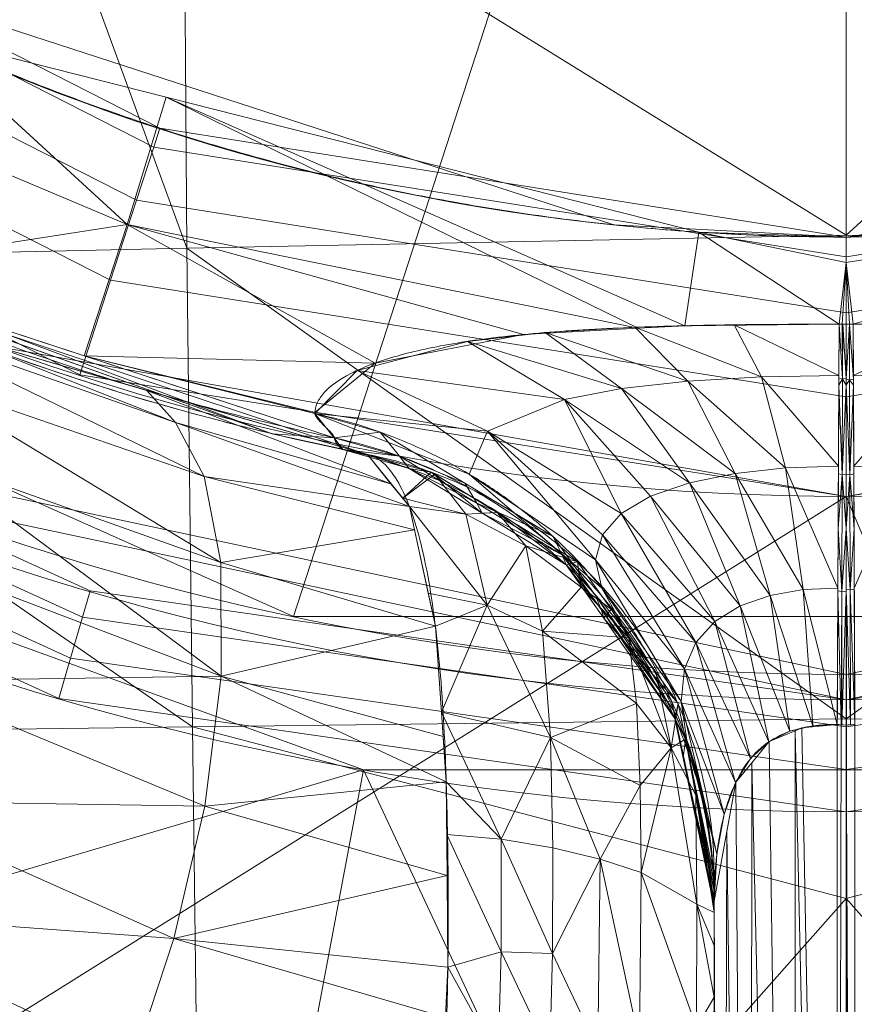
# Model space of a CAD drawing. Header units: millimetres. Extents: x -71 to 71, y -145 to 145.
# Tile 38 of 256: x -19 to 0, y -68 to -46. Entities that reach past the tile are written whole.
import ezdxf

# ---------------------------------------------------------------- set-up
doc = ezdxf.new("R2010")
doc.units = ezdxf.units.MM
doc.layers.add('1', color=7, linetype='CONTINUOUS')

msp = doc.modelspace()

# ---------------------------------------------------------------- linework, layer by layer
at = {"layer": '1', "color": 163, "linetype": 'Continuous', "lineweight": 13}
for p, q in [((-0.2, -104.326, -42.476), (-0.2, -61.584, -51.952)), ((-3, -65.601, -48.193), (-3, -103.72, -39.743))]:
    msp.add_line(p, q, dxfattribs=at)
at = {"layer": '1', "color": 163, "linetype": 'Continuous', "lineweight": 13, "extrusion": (-5.23961e-15, 1.15648e-14, -1)}
for centre, radius in [((0, 0, 144.005), 61.018), ((0, 0, 124.37), 56.395)]:
    msp.add_circle(centre, radius, dxfattribs=at)
at = {"layer": '1', "color": 163, "linetype": 'Continuous', "lineweight": 13}
for centre, radius in [((0, 0, -145), 60.443), ((0, 0, -118.371), 50.5)]:
    msp.add_circle(centre, radius, dxfattribs=at)
msp.add_arc((0, 0, -142.505), 63.564, 227.72131, 312.27869, dxfattribs=at)
for points, knots in [([(-24.097, 44.38, -76), (-24.172, 44.339, -76), (-24.622, 44.093, -76), (-25.349, 43.682, -76), (-26.086, 43.242, -76), (-26.544, 42.962, -76), (-27.001, 42.677, -76), (-27.726, 42.213, -76), (-28.488, 41.701, -76), (-29.02, 41.33, -76), (-29.24, 41.174, -76), (-29.461, 41.017, -76), (-29.812, 40.763, -76), (-30.291, 40.409, -76), (-30.982, 39.884, -76), (-31.833, 39.21, -76), (-32.836, 38.375, -76), (-33.817, 37.513, -76), (-34.776, 36.625, -76), (-35.713, 35.713, -76), (-36.625, 34.776, -76), (-37.513, 33.817, -76), (-38.231, 32.999, -76), (-38.705, 32.438, -76), (-38.93, 32.166, -76), (-39.069, 31.999, -76), (-39.429, 31.557, -76), (-40.019, 30.811, -76), (-40.604, 30.03, -76), (-40.977, 29.515, -76), (-41.103, 29.339, -76), (-41.181, 29.229, -76), (-41.22, 29.174, -76), (-41.283, 29.086, -76), (-41.392, 28.931, -76), (-41.608, 28.62, -76), (-41.912, 28.174, -76), (-42.27, 27.635, -76), (-42.62, 27.091, -76), (-42.905, 26.636, -76), (-43.102, 26.315, -76), (-43.213, 26.132, -76), (-43.276, 26.028, -76), (-43.317, 25.959, -76), (-43.345, 25.913, -76), (-43.393, 25.832, -76), (-43.489, 25.671, -76), (-44.004, 24.793, -76), (-44.673, 23.576, -76), (-45.434, 22.057, -76), (-45.974, 20.909, -76), (-46.482, 19.753, -76), (-46.96, 18.59, -76), (-47.405, 17.421, -76), (-47.82, 16.249, -76), (-48.203, 15.073, -76), (-48.673, 13.503, -76), (-49.184, 11.539, -76), (-49.594, 9.579, -76), (-49.864, 8.018, -76), (-49.987, 7.192, -76), (-50.053, 6.707, -76), (-50.078, 6.513, -76), (-50.107, 6.287, -76), (-50.133, 6.081, -76), (-50.15, 5.936, -76), (-50.163, 5.825, -76), (-50.217, 5.354, -76), (-50.339, 4.152, -76), (-50.442, 2.627, -76), (-50.492, 1.119, -76), (-50.504, 0, -76), (-50.492, -1.119, -76), (-50.442, -2.627, -76), (-50.314, -4.533, -76), (-50.052, -6.849, -76), (-49.676, -9.187, -76), (-49.184, -11.539, -76), (-48.571, -13.896, -76), (-47.835, -16.25, -76), (-46.975, -18.592, -76), (-45.99, -20.913, -76), (-44.879, -23.201, -76), (-43.644, -25.448, -76), (-42.288, -27.644, -76), (-40.813, -29.779, -76), (-39.224, -31.843, -76), (-37.526, -33.828, -76), (-35.725, -35.725, -76), (-33.907, -37.451, -76), (-32.588, -38.587, -76), (-31.241, -39.688, -76), (-29.779, -40.813, -76), (-27.644, -42.288, -76), (-25.448, -43.644, -76), (-23.201, -44.879, -76), (-20.913, -45.99, -76), (-18.592, -46.975, -76), (-16.25, -47.835, -76), (-13.896, -48.571, -76), (-11.539, -49.184, -76), (-9.187, -49.676, -76), (-6.849, -50.052, -76), (-4.533, -50.314, -76), (-2.245, -50.467, -76), (-0.744, -50.5, -76), (0, -50.5, -76)], [0, 0, 0, 0, 0.001879, 0.011207, 0.018203, 0.020535, 0.022867, 0.029864, 0.039192, 0.04269, 0.043856, 0.045022, 0.04852, 0.053184, 0.057848, 0.067177, 0.076505, 0.085833, 0.095161, 0.104489, 0.113818, 0.123146, 0.132474, 0.137138, 0.138887, 0.140053, 0.141802, 0.151131, 0.160459, 0.162791, 0.164831, 0.165123, 0.165706, 0.166289, 0.167455, 0.169787, 0.174451, 0.179115, 0.183779, 0.188444, 0.190776, 0.191942, 0.193108, 0.193399, 0.193691, 0.194274, 0.19544, 0.197772, 0.216428, 0.225757, 0.235085, 0.244413, 0.253741, 0.263069, 0.272398, 0.281726, 0.291054, 0.309711, 0.328367, 0.337695, 0.347024, 0.34819, 0.349356, 0.351688, 0.353655, 0.354311, 0.355186, 0.356352, 0.36568, 0.384337, 0.393665, 0.402993, 0.412321, 0.421649, 0.440306, 0.458962, 0.477619, 0.496275, 0.514932, 0.533588, 0.552245, 0.570901, 0.589558, 0.608214, 0.626871, 0.645527, 0.664184, 0.68284, 0.701496, 0.720153, 0.736477, 0.738809, 0.757466, 0.776122, 0.794779, 0.813435, 0.832092, 0.850748, 0.869405, 0.888061, 0.906718, 0.925374, 0.944031, 0.962687, 0.981344, 1, 1, 1, 1]), ([(-56.009, 7.431, -40.188), (-56.388, 4.578, -40.186), (-56.641, 0.134, -40.185), (-56.24, -6.021, -40.189), (-55.544, -10.716, -40.194), (-54.419, -15.455, -40.201), (-52.847, -20.192, -40.211), (-50.809, -24.884, -40.223), (-48.296, -29.478, -40.237), (-45.295, -33.918, -40.254), (-41.802, -38.142, -40.273), (-37.826, -42.092, -40.294), (-33.383, -45.704, -40.318), (-28.491, -48.91, -40.344), (-21.41, -52.55, -40.381), (-15.538, -54.481, -40.413), (-11.446, -55.328, -40.436)], [0, 0, 0, 0, 0.125, 0.1875, 0.25, 0.3125, 0.375, 0.4375, 0.5, 0.5625, 0.625, 0.6875, 0.75, 0.8125, 0.875, 1, 1, 1, 1]), ([(-55.792, 7.399, -43.18), (-56.025, 5.645, -43.179), (-56.322, 2.145, -43.176), (-56.277, -3.083, -43.176), (-55.745, -8.317, -43.178), (-54.721, -13.508, -43.184), (-53.474, -17.706, -43.19), (-52.25, -20.972, -43.197), (-51.219, -23.375, -43.203), (-50.072, -25.74, -43.209), (-48.389, -28.832, -43.218), (-46.015, -32.549, -43.232), (-42.796, -36.679, -43.25), (-39.806, -39.855, -43.267), (-37.226, -42.238, -43.281), (-35.202, -43.937, -43.293), (-33.103, -45.541, -43.305), (-30.938, -47.039, -43.317), (-28.72, -48.425, -43.329), (-25.68, -50.135, -43.347), (-22.517, -51.632, -43.365), (-19.232, -52.914, -43.383), (-15.891, -54.039, -43.402), (-13.342, -54.704, -43.417), (-11.64, -55.064, -43.427)], [0, 0, 0, 0, 0.0625, 0.125, 0.1875, 0.25, 0.3125, 0.34375, 0.375, 0.40625, 0.4375, 0.5, 0.5625, 0.625, 0.65625, 0.6875, 0.71875, 0.75, 0.78125, 0.8125, 0.875, 0.90625, 0.9375, 1, 1, 1, 1]), ([(0, -41.166, 64.774), (0, -41.337, 64.758), (0, -41.507, 64.742), (0, -42.176, 64.677), (0, -42.673, 64.623), (0, -43.662, 64.507), (0, -44.155, 64.444), (0, -45.136, 64.311), (0, -45.624, 64.24), (0, -46.597, 64.091), (0, -47.082, 64.013), (0, -48.529, 63.766), (0, -49.487, 63.587), (0, -51.388, 63.205), (0, -52.331, 63.001), (0, -54.205, 62.571), (0, -55.135, 62.345), (0, -57.906, 61.638), (0, -59.729, 61.127), (0, -63.334, 60.048), (0, -65.115, 59.478), (0, -68.643, 58.293), (0, -70.388, 57.678), (0, -75.581, 55.781), (0, -78.984, 54.447), (0, -85.703, 51.722), (0, -89.02, 50.329), (0, -93.95, 48.255), (0, -95.585, 47.566), (0, -98.841, 46.209), (0, -100.462, 45.54), (0, -103.688, 44.239), (0, -105.29, 43.609), (0, -107.059, 42.947), (0, -107.235, 42.881), (0, -107.41, 42.816)], [0, 0, 0, 0, 0.006724, 0.006724, 0.026416, 0.026416, 0.046108, 0.046108, 0.065799, 0.065799, 0.085491, 0.085491, 0.124874, 0.124874, 0.164258, 0.164258, 0.203641, 0.203641, 0.282408, 0.282408, 0.361175, 0.361175, 0.439942, 0.439942, 0.597475, 0.597475, 0.755009, 0.755009, 0.833776, 0.833776, 0.912543, 0.912543, 0.991309, 0.991309, 1, 1, 1, 1]), ([(-10.889, -55.441, -30.022), (-11.466, -55.327, -29.828), (-12.606, -55.084, -29.412), (-14.837, -54.537, -28.487), (-17.536, -53.742, -27.194), (-20.125, -52.811, -25.776), (-21.914, -52.079, -24.715), (-22.902, -51.649, -24.107), (-23.605, -51.332, -23.664), (-24.302, -51.006, -23.218), (-25.266, -50.539, -22.597), (-26.484, -49.915, -21.796), (-27.769, -49.211, -20.931), (-28.686, -48.678, -20.293), (-29.252, -48.338, -19.891), (-29.814, -47.996, -19.484), (-30.697, -47.44, -18.817), (-31.873, -46.659, -17.867), (-33.113, -45.787, -16.796), (-33.913, -45.191, -16.062), (-34.306, -44.89, -15.691)], [0, 0, 0, 0, 0.0625, 0.125, 0.25, 0.375, 0.4375, 0.472656, 0.5, 0.527344, 0.5625, 0.625, 0.6875, 0.734375, 0.75, 0.765625, 0.8125, 0.875, 0.9375, 1, 1, 1, 1]), ([(-0.158, -52.484, -61.036), (-0.598, -52.482, -61.037), (-1.48, -52.482, -60.971), (-2.773, -52.495, -60.678), (-4.008, -52.522, -60.2), (-5.172, -52.565, -59.567), (-6.254, -52.623, -58.807), (-7.247, -52.702, -57.934), (-8.146, -52.802, -56.969), (-8.956, -52.921, -55.928), (-9.676, -53.062, -54.828), (-10.512, -53.276, -53.29), (-11.326, -53.592, -51.259), (-11.837, -53.957, -49.141), (-12.044, -54.27, -47.417), (-12.08, -54.43, -46.55), (-12.081, -54.511, -46.117)], [0, 0, 0, 0, 0.0625, 0.125, 0.1875, 0.25, 0.3125, 0.375, 0.4375, 0.5, 0.5625, 0.625, 0.75, 0.875, 0.9375, 1, 1, 1, 1]), ([(0, -52.482, -61.047), (0.024, -52.483, -61.045), (0.048, -52.483, -61.042), (0.1, -52.484, -61.037), (0.129, -52.484, -61.036), (0.158, -52.484, -61.036)], [0, 0, 0, 0, 0.451671, 0.451671, 1, 1, 1, 1]), ([(0.158, -52.484, -61.036), (0.561, -52.483, -61.036), (0.962, -52.483, -61.009), (1.764, -52.486, -60.898), (2.158, -52.49, -60.815), (2.933, -52.5, -60.599), (3.314, -52.507, -60.466), (3.88, -52.521, -60.228), (4.067, -52.527, -60.142), (4.439, -52.539, -59.958), (4.624, -52.545, -59.859), (5.533, -52.581, -59.341), (6.21, -52.62, -58.845), (7.007, -52.686, -58.13), (7.163, -52.7, -57.983), (7.472, -52.73, -57.678), (7.624, -52.745, -57.52), (8.068, -52.796, -57.039), (8.347, -52.832, -56.706), (8.879, -52.913, -56.015), (9.13, -52.956, -55.657), (9.487, -53.028, -55.102), (9.603, -53.053, -54.914), (9.828, -53.104, -54.53), (9.938, -53.131, -54.335), (10.467, -53.27, -53.346), (10.823, -53.393, -52.53), (11.269, -53.6, -51.249), (11.402, -53.672, -50.812), (11.638, -53.825, -49.915), (11.739, -53.905, -49.455), (11.904, -54.069, -48.526), (11.967, -54.154, -48.057), (12.055, -54.329, -47.101), (12.08, -54.419, -46.614), (12.081, -54.511, -46.117)], [0, 0, 0, 0, 0.0625, 0.0625, 0.125, 0.125, 0.1875, 0.1875, 0.21875, 0.21875, 0.25, 0.25, 0.375, 0.375, 0.40625, 0.40625, 0.4375, 0.4375, 0.5, 0.5, 0.5625, 0.5625, 0.59375, 0.59375, 0.625, 0.625, 0.75, 0.75, 0.8125, 0.8125, 0.875, 0.875, 0.9375, 0.9375, 1, 1, 1, 1]), ([(-12.081, -54.511, -46.117), (-12.081, -54.517, -46.089), (-12.08, -54.528, -46.032), (-12.072, -54.55, -45.918), (-12.05, -54.592, -45.72), (-12.004, -54.653, -45.44), (-11.937, -54.726, -45.106), (-11.861, -54.8, -44.774), (-11.785, -54.872, -44.442), (-11.718, -54.941, -44.107), (-11.671, -54.996, -43.826), (-11.649, -55.031, -43.627), (-11.642, -55.05, -43.513), (-11.64, -55.059, -43.455), (-11.64, -55.064, -43.427)], [0, 0, 0, 0, 0.03125, 0.0625, 0.125, 0.25, 0.375, 0.5, 0.625, 0.75, 0.875, 0.9375, 0.96875, 1, 1, 1, 1]), ([(-11.64, -55.064, -43.427), (-11.639, -55.068, -43.396), (-11.638, -55.078, -43.334), (-11.634, -55.097, -43.21), (-11.623, -55.129, -42.992), (-11.602, -55.171, -42.682), (-11.573, -55.215, -42.309), (-11.54, -55.254, -41.936), (-11.506, -55.285, -41.563), (-11.477, -55.309, -41.188), (-11.453, -55.325, -40.812), (-11.445, -55.329, -40.561), (-11.446, -55.328, -40.436)], [0, 0, 0, 0, 0.03125, 0.0625, 0.125, 0.25, 0.375, 0.5, 0.625, 0.75, 0.875, 1, 1, 1, 1]), ([(-10.889, -55.441, -30.021), (-10.777, -55.463, -29.515), (-10.556, -55.575, -28.505), (-10.14, -56.066, -26.526), (-9.694, -57.165, -24.194), (-9.325, -59.171, -21.805), (-9.15, -61.303, -20.297), (-9.086, -63.051, -19.511), (-9.066, -64.039, -19.19), (-9.055, -64.699, -19.022), (-9.048, -65.366, -18.881), (-9.047, -66.137, -18.768), (-9.055, -67.011, -18.706), (-9.071, -67.79, -18.699), (-9.091, -68.567, -18.742), (-9.124, -69.598, -18.865), (-9.177, -70.614, -19.082), (-9.259, -71.602, -19.389), (-9.36, -72.569, -19.757), (-9.461, -73.263, -20.097), (-9.543, -73.709, -20.35)], [0, 0, 0, 0, 0.0625, 0.125, 0.25, 0.375, 0.5, 0.5625, 0.605469, 0.625, 0.644531, 0.6875, 0.71875, 0.75, 0.78125, 0.8125, 0.875, 0.90625, 0.9375, 1, 1, 1, 1]), ([(-3, -65.601, -48.193), (-3, -65.374, -48.365), (-2.985, -64.92, -48.713), (-2.911, -64.251, -49.243), (-2.78, -63.598, -49.782), (-2.567, -62.976, -50.333), (-2.249, -62.401, -50.887), (-1.763, -61.927, -51.424), (-1.176, -61.679, -51.778), (-0.629, -61.591, -51.927), (-0.343, -61.581, -51.953), (-0.2, -61.584, -51.952)], [0, 0, 0, 0, 0.125, 0.25, 0.375, 0.5, 0.625, 0.75, 0.875, 0.9375, 1, 1, 1, 1]), ([(0.2, -61.584, -51.952), (0.165, -61.584, -51.952), (0.13, -61.586, -51.951), (0.062, -61.59, -51.95), (0.029, -61.593, -51.95), (0, -61.596, -51.949)], [0, 0, 0, 0, 0.52411, 0.52411, 1, 1, 1, 1]), ([(-31.096, -63.755, -9.888), (-31.046, -63.79, -9.919), (-30.945, -63.859, -9.98), (-30.743, -63.995, -10.102), (-30.492, -64.167, -10.254), (-30.192, -64.374, -10.439), (-29.793, -64.652, -10.686), (-29.391, -64.923, -10.933), (-28.985, -65.191, -11.18), (-28.377, -65.591, -11.551), (-27.46, -66.184, -12.11), (-25.811, -67.207, -13.101), (-24.127, -68.18, -14.086), (-22.398, -69.096, -15.047), (-21.077, -69.751, -15.753), (-19.73, -70.373, -16.439), (-17.9, -71.161, -17.324), (-15.546, -72.06, -18.363), (-12.608, -72.987, -19.467), (-10.576, -73.49, -20.08), (-9.543, -73.709, -20.35)], [0, 0, 0, 0, 0.007812, 0.015625, 0.03125, 0.046875, 0.0625, 0.09375, 0.109375, 0.125, 0.1875, 0.25, 0.375, 0.4375, 0.5, 0.5625, 0.625, 0.75, 0.875, 1, 1, 1, 1]), ([(-3, -69.957, -26.668), (-3, -69.411, -26.344), (-3, -68.734, -26.245), (-3, -67.476, -26.42), (-3, -66.888, -26.682), (-3, -65.91, -27.438), (-3, -65.538, -27.928), (-3, -65.206, -28.694), (-3, -65.124, -28.991), (-3, -65.043, -29.494), (-3, -65.03, -29.735), (-3, -65.03, -30.022)], [0, 0, 0, 0, 0.25, 0.25, 0.5, 0.5, 0.75, 0.75, 0.875, 0.875, 1, 1, 1, 1]), ([(-3, -65.03, -30.022), (-3, -65.03, -30.407), (-3, -65.043, -31.022), (-3, -65.076, -31.691), (-3, -65.103, -32.149), (-3, -65.121, -32.433), (-3, -65.149, -32.818), (-3, -65.173, -33.125), (-3, -65.202, -33.459), (-3, -65.222, -33.688), (-3, -65.237, -33.856), (-3, -65.269, -34.21), (-3, -65.311, -34.656), (-3, -65.394, -35.515), (-3, -65.43, -35.892), (-3, -65.458, -36.192), (-3, -65.475, -36.374), (-3, -65.478, -36.41), (-3, -65.511, -36.771), (-3, -65.531, -37), (-3, -65.566, -37.434), (-3, -65.579, -37.592), (-3, -65.666, -38.795), (-3, -65.7, -39.663), (-3, -65.7, -40.436)], [0, 0, 0, 0, 0.125, 0.1875, 0.1875, 0.25, 0.25, 0.3125, 0.34375, 0.34375, 0.375, 0.375, 0.5, 0.5, 0.5625, 0.59375, 0.59375, 0.625, 0.625, 0.6875, 0.6875, 0.75, 0.75, 1, 1, 1, 1]), ([(-3, -65.7, -40.436), (-3, -65.7, -40.691), (-3, -65.705, -41.076), (-3, -65.719, -41.838), (-3, -65.724, -42.172), (-3, -65.727, -42.435), (-3, -65.728, -42.595), (-3, -65.728, -42.625), (-3, -65.728, -42.942), (-3, -65.726, -43.144), (-3, -65.716, -43.526), (-3, -65.711, -43.673), (-3, -65.677, -44.282), (-3, -65.639, -44.661), (-3, -65.586, -45.013)], [0, 0, 0, 0, 0.25, 0.25, 0.375, 0.4375, 0.4375, 0.5, 0.5, 0.625, 0.625, 0.75, 0.75, 1, 1, 1, 1])]:
    msp.add_open_spline(points, degree=3, knots=knots, dxfattribs=at)
msp.add_rational_spline([(24.097, 44.38, -76), (37.72, 36.983, -76), (51.026, 22.319, -76), (52.762, 2.594, -76), (45.13, -27.456, -76), (34.192, -43.962, -76), (15.502, -50.5, -76), (0, -50.5, -76)], [0.558861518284, 0.558861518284, 0.542329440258, 0.558861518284, 0.558861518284, 0.542329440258, 0.558861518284, 0.558861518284], degree=4, knots=[0, 0, 0, 0, 0, 0.5, 0.5, 0.5, 1, 1, 1, 1, 1], dxfattribs=at)
for points in [[(0, -50.5, -76), (0, -50.5, -70.955), (0, -51.377, -65.992), (0, -52.482, -61.047)], [(0, -52.482, -61.047), (-0.07, -52.484, -61.04), (-0.123, -52.484, -61.036), (-0.158, -52.484, -61.036)], [(0, -61.596, -51.949), (0, -61.072, -52.065), (0, -60.019, -52.373), (0, -58.472, -53.07), (0, -57.011, -53.999), (-0.001, -55.685, -55.142), (-0.001, -54.539, -56.466), (-0.001, -53.607, -57.926), (0, -52.908, -59.472), (0, -52.599, -60.524), (0, -52.482, -61.047)], [(-11.446, -55.328, -40.436), (-11.446, -55.328, -39.566), (-11.377, -55.343, -37.829), (-11.17, -55.385, -35.229), (-10.96, -55.427, -32.629), (-10.889, -55.441, -30.891), (-10.889, -55.441, -30.022)], [(-0.2, -61.584, -51.952), (-0.147, -61.584, -51.952), (-0.081, -61.588, -51.951), (0, -61.596, -51.949)], [(-3, -65.586, -45.013), (-3, -65.447, -45.937), (-3, -65.771, -47.284), (-3, -65.601, -48.193)]]:
    msp.add_open_spline(points, degree=3, dxfattribs=at)
for points, weights in [([(-0.2, -61.584, -51.952), (-0.17, -54.146, -53.601), (-0.158, -52.484, -61.036)], [1, 0.843854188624, 1]), ([(0.2, -61.584, -51.952), (0.17, -54.146, -53.601), (0.158, -52.484, -61.036)], [1, 0.843854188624, 1]), ([(-3, -65.601, -48.193), (-3, -56.464, -46.483), (-12.081, -54.511, -46.117)], [1, 0.779015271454, 1]), ([(-3, -65.586, -45.013), (-3, -56.856, -43.697), (-11.64, -55.064, -43.427)], [0.999999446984, 0.77631766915, 0.999989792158]), ([(-3, -65.7, -40.436), (-3, -57.076, -40.436), (-11.446, -55.329, -40.436)], [1, 0.775429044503, 1]), ([(-3, -65.03, -30.022), (-3, -56.99, -30.022), (-10.889, -55.441, -30.022)], [1, 0.772246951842, 1])]:
    msp.add_rational_spline(points, weights, degree=2, dxfattribs=at)
for points in [[(24.585, 55.218, -145), (-35.528, -48.9, -145), (-52.345, -30.222, -145), (-60.112, -6.318, -145)], [(-12.567, -59.123, -145), (-35.528, -48.9, -145), (24.585, 55.218, -145)], [(24.585, 55.218, -145), (35.528, -48.9, -145), (12.567, -59.123, -145), (-12.567, -59.123, -145)], [(-15.605, -48.028, -118.371), (-29.683, -40.855, -118.371), (-29.946, -41.217, -120.643), (-15.743, -48.453, -120.643)], [(-18.514, -41.128, 62.563), (-30.253, -41.041, 57.609), (-30.126, -51.087, 56.34)], [(-30.126, -51.087, 56.34), (-14.991, -50.756, 61.742), (-18.514, -41.128, 62.563)], [(-14.991, -50.756, 61.742), (-15.061, -41.135, 62.975), (-18.514, -41.128, 62.563)], [(-15.061, -41.135, 62.975), (-14.991, -50.756, 61.742), (0, -50.456, 62.699)], [(0, -50.456, 62.699), (0, -41.166, 64.774), (-15.061, -41.135, 62.975)], [(0, -50.456, 62.699), (14.991, -50.756, 61.742), (10.234, -41.154, 64.112)], [(10.234, -41.154, 64.112), (0, -41.166, 64.774), (0, -50.456, 62.699)], [(-15.743, -48.453, -120.643), (-29.946, -41.217, -120.643), (-30.694, -42.247, -122.576), (-16.137, -49.665, -122.576)], [(-16.137, -49.665, -122.576), (-30.694, -42.247, -122.576), (-31.818, -43.793, -123.883), (-16.728, -51.482, -123.883)], [(-16.728, -51.482, -123.883), (-31.818, -43.793, -123.883), (-33.148, -45.625, -124.37), (-17.427, -53.635, -124.37)], [(-25.25, -43.734, -76), (-25.25, -43.734, -118.371), (-5.279, -50.223, -118.371), (-5.279, -50.223, -76)], [(-16.353, -50.213, -59.555), (-24.516, -46.772, -59.531), (-21.058, -45.9, -76)], [(-21.058, -45.9, -76), (-15.461, -47.319, -76), (-16.353, -50.213, -59.555)], [(-23.197, -51.278, -43.361), (-24.516, -46.772, -59.531), (-16.353, -50.213, -59.555)], [(-4.726, -52.573, -59.597), (-16.353, -50.213, -59.555), (-15.461, -47.319, -76)], [(-15.461, -47.319, -76), (-3.668, -52.516, -60.318), (-4.726, -52.573, -59.597)], [(-3.668, -52.516, -60.318), (-15.461, -47.319, -76), (-3.349, -50.389, -76)], [(0, -50.5, -118.371), (-15.605, -48.028, -118.371), (-15.743, -48.453, -120.643), (0, -50.947, -120.643)], [(15.605, -48.028, -118.371), (0, -50.5, -118.371), (0, -50.947, -120.643), (15.743, -48.453, -120.643)], [(0, -50.5, -118.371), (15.605, -48.028, -118.371), (15.605, -48.028, -76), (0, -50.5, -76)], [(0, -50.947, -120.643), (-15.743, -48.453, -120.643), (-16.137, -49.665, -122.576), (0, -52.22, -122.576)], [(15.743, -48.453, -120.643), (0, -50.947, -120.643), (0, -52.22, -122.576), (16.137, -49.665, -122.576)], [(0, -51.077, -68.486), (10.574, -49.381, -76), (0.158, -52.484, -61.036)], [(0, -51.077, -68.486), (0, -50.5, -76), (10.574, -49.381, -76)], [(10.574, -49.381, -76), (3.646, -52.516, -60.326), (0.158, -52.484, -61.036)], [(0, -52.22, -122.576), (-16.137, -49.665, -122.576), (-16.728, -51.482, -123.883), (0, -54.132, -123.883)], [(16.137, -49.665, -122.576), (0, -52.22, -122.576), (0, -54.132, -123.883), (16.728, -51.482, -123.883)], [(-16.353, -50.213, -59.555), (-17.326, -53.201, -43.394), (-23.197, -51.278, -43.361)], [(-17.326, -53.201, -43.394), (-16.353, -50.213, -59.555), (-10.713, -53.364, -52.737)], [(-16.353, -50.213, -59.555), (-7.337, -52.716, -57.815), (-10.713, -53.364, -52.737)], [(-16.353, -50.213, -59.555), (-4.726, -52.573, -59.597), (-7.337, -52.716, -57.815)], [(0, -50.5, -76), (-5.279, -50.223, -76), (-5.279, -50.223, -118.371), (0, -50.5, -118.371)], [(0, -61.454, 60.243), (0, -50.456, 62.699), (-14.991, -50.756, 61.742)], [(-3.349, -50.389, -76), (-0.158, -52.484, -61.036), (-3.668, -52.516, -60.318)], [(-0.158, -52.484, -61.036), (-3.349, -50.389, -76), (0, -51.077, -68.486)], [(-3.349, -50.389, -76), (0, -50.5, -76), (0, -51.077, -68.486)], [(14.991, -50.756, 61.742), (0, -50.456, 62.699), (0, -61.454, 60.243)], [(-14.869, -61.633, 58.785), (-14.991, -50.756, 61.742), (-30.126, -51.087, 56.34)], [(-14.991, -50.756, 61.742), (-14.869, -61.633, 58.785), (0, -61.454, 60.243)], [(0, -61.454, 60.243), (14.869, -61.633, 58.785), (14.991, -50.756, 61.742)], [(-24.462, -50.927, -40.365), (-13.054, -54.971, -40.427), (-10.889, -55.441, -30.022)], [(-10.889, -55.441, -30.022), (-20.456, -52.663, -25.569), (-24.462, -50.927, -40.365)], [(-30.126, -51.087, 56.34), (-29.651, -61.82, 52.915), (-14.869, -61.633, 58.785)], [(0, -51.077, -68.486), (-0.092, -52.484, -61.039), (-0.158, -52.484, -61.036)], [(0, -51.077, -68.486), (0, -52.482, -61.047), (-0.092, -52.484, -61.039)], [(0.158, -52.484, -61.036), (0.079, -52.484, -61.039), (0, -51.077, -68.486)], [(0.079, -52.484, -61.039), (0, -52.482, -61.047), (0, -51.077, -68.486)], [(-17.191, -58.546, -144.005), (-17.365, -59.139, -143.251), (-33.323, -51.851, -143.251), (-32.989, -51.332, -144.005)], [(0, -54.132, -123.883), (-16.728, -51.482, -123.883), (-17.427, -53.635, -124.37), (0, -56.395, -124.37)], [(16.728, -51.482, -123.883), (0, -54.132, -123.883), (0, -56.395, -124.37), (17.427, -53.635, -124.37)], [(-17.638, -60.07, -142.68), (-33.847, -52.667, -142.68), (-33.323, -51.851, -143.251), (-17.365, -59.139, -143.251)], [(-13.054, -54.971, -40.427), (-21.062, -52.133, -40.384), (-21.031, -51.987, -43.373)], [(-21.031, -51.987, -43.373), (-11.64, -55.064, -43.427), (-13.054, -54.971, -40.427)], [(-21.868, -52.401, -21.911), (-15.249, -54.719, -25.432), (-14.598, -55.947, -22.852)], [(-15.249, -54.719, -25.432), (-21.868, -52.401, -21.911), (-20.456, -52.663, -25.569)], [(-14.598, -55.947, -22.852), (-21.207, -53.667, -19.538), (-21.868, -52.401, -21.911)], [(-6.847, -52.673, -58.273), (-4.806, -52.552, -59.755), (-3.599, -53.773, -56.966)], [(-4.806, -52.552, -59.755), (-2.545, -52.495, -60.707), (-1.927, -53.674, -57.688)], [(-1.927, -53.674, -57.688), (-3.599, -53.773, -56.966), (-4.806, -52.552, -59.755)], [(-2.545, -52.495, -60.707), (-0.158, -52.484, -61.036), (-0.165, -53.647, -57.934)], [(-0.165, -53.647, -57.934), (-1.927, -53.674, -57.688), (-2.545, -52.495, -60.707)], [(-0.081, -53.725, -57.937), (-0.165, -53.715, -57.928), (-0.158, -52.484, -61.036)], [(-0.158, -52.484, -61.036), (-0.092, -52.484, -61.039), (-0.081, -53.725, -57.937)], [(-0.092, -52.484, -61.039), (-0.075, -52.483, -61.04), (-0.081, -53.725, -57.937)], [(-0.001, -53.714, -57.935), (-0.081, -53.725, -57.937), (-0.075, -52.483, -61.04)], [(-0.075, -52.483, -61.04), (0, -52.482, -61.047), (-0.001, -53.714, -57.935)], [(0, -53.728, -57.899), (0, -52.482, -61.047), (0.075, -52.484, -61.04)], [(0.075, -52.484, -61.04), (0.08, -53.742, -57.904), (0, -53.728, -57.899)], [(0.08, -53.742, -57.904), (0.075, -52.484, -61.04), (0.079, -52.484, -61.039)], [(0.079, -52.484, -61.039), (0.165, -53.729, -57.892), (0.08, -53.742, -57.904)], [(0.079, -52.484, -61.039), (0.158, -52.484, -61.036), (0.165, -53.729, -57.892)], [(0.165, -53.647, -57.934), (0.158, -52.484, -61.036), (2.545, -52.495, -60.707)], [(2.545, -52.495, -60.707), (1.927, -53.674, -57.688), (0.165, -53.647, -57.934)], [(-34.365, -53.473, -142.505), (-33.847, -52.667, -142.68), (-17.638, -60.07, -142.68), (-17.908, -60.989, -142.505)], [(-20.456, -52.663, -25.569), (-15.905, -53.985, -27.687), (-15.249, -54.719, -25.432)], [(-8.613, -52.872, -56.36), (-6.847, -52.673, -58.273), (-5.111, -53.945, -55.829)], [(-3.599, -53.773, -56.966), (-5.111, -53.945, -55.829), (-6.847, -52.673, -58.273)], [(0, -56.395, -124.37), (-19.288, -52.994, -124.37), (-23.863, -71.315, -124.698)], [(-11.12, -53.531, -51.676), (-8.613, -52.872, -56.36), (-6.408, -54.195, -54.344)], [(-5.111, -53.945, -55.829), (-6.408, -54.195, -54.344), (-8.613, -52.872, -56.36)], [(19.288, -52.994, -124.37), (0, -56.395, -124.37), (6.606, -72.032, -124.648)], [(-17.326, -53.201, -43.394), (-12.08, -54.489, -46.234), (-12.081, -54.511, -46.117)], [(-10.713, -53.364, -52.737), (-12.08, -54.489, -46.234), (-17.326, -53.201, -43.394)], [(-12.081, -54.511, -46.117), (-11.64, -55.064, -43.427), (-17.326, -53.201, -43.394)], [(-14.223, -57.9, -20.429), (-20.878, -55.536, -17.294), (-21.207, -53.667, -19.538)], [(-21.207, -53.667, -19.538), (-14.598, -55.947, -22.852), (-14.223, -57.9, -20.429)], [(-12.081, -54.511, -46.117), (-11.12, -53.531, -51.676), (-8.153, -54.914, -50.671)], [(-6.408, -54.195, -54.344), (-8.153, -54.914, -50.671), (-11.12, -53.531, -51.676)], [(-3.599, -53.773, -56.966), (-1.927, -53.674, -57.688), (-1.379, -55.748, -55.003)], [(-1.927, -53.674, -57.688), (-0.165, -53.647, -57.934), (-0.175, -55.712, -55.17)], [(-0.175, -55.712, -55.17), (-1.379, -55.748, -55.003), (-1.927, -53.674, -57.688)], [(-0.166, -53.864, -57.551), (-0.165, -53.715, -57.928), (-0.081, -53.725, -57.937)], [(-0.081, -53.725, -57.937), (-0.001, -53.714, -57.935), (-0.001, -53.864, -57.557)], [(0.175, -55.712, -55.17), (0.165, -53.647, -57.934), (1.927, -53.674, -57.688)], [(1.927, -53.674, -57.688), (1.379, -55.748, -55.003), (0.175, -55.712, -55.17)], [(-5.111, -53.945, -55.829), (-3.599, -53.773, -56.966), (-2.526, -55.872, -54.503)], [(-1.379, -55.748, -55.003), (-2.526, -55.872, -54.503), (-3.599, -53.773, -56.966)], [(-0.088, -55.9, -55.342), (-0.175, -55.885, -55.327), (-0.166, -53.864, -57.551)], [(-0.166, -53.864, -57.551), (-0.081, -53.725, -57.937), (-0.088, -55.9, -55.342)], [(-0.088, -55.9, -55.342), (-0.081, -53.725, -57.937), (-0.001, -53.864, -57.557)], [(-0.001, -53.864, -57.557), (0, -55.887, -55.33), (-0.088, -55.9, -55.342)], [(-0.001, -53.864, -57.557), (0, -53.728, -57.899), (0.08, -53.742, -57.904)], [(-0.001, -53.864, -57.557), (0.08, -53.742, -57.904), (0.088, -55.902, -55.347)], [(0.088, -55.902, -55.347), (0, -55.888, -55.329), (-0.001, -53.864, -57.557)], [(0.08, -53.742, -57.904), (0.165, -53.729, -57.892), (0.166, -53.864, -57.551)], [(0.088, -55.902, -55.347), (0.08, -53.742, -57.904), (0.166, -53.864, -57.551)], [(0.166, -53.864, -57.551), (0.175, -55.885, -55.327), (0.088, -55.902, -55.347)], [(-15.905, -53.985, -27.687), (-10.889, -55.441, -30.021), (-10.351, -56.107, -27.434)], [(-10.351, -56.107, -27.434), (-15.249, -54.719, -25.432), (-15.905, -53.985, -27.687)], [(-6.408, -54.195, -54.344), (-5.111, -53.945, -55.829), (-3.564, -56.085, -53.702)], [(-2.526, -55.872, -54.503), (-3.564, -56.085, -53.702), (-5.111, -53.945, -55.829)], [(-5.113, -56.785, -51.369), (-8.153, -54.914, -50.671), (-6.408, -54.195, -54.344)], [(-6.408, -54.195, -54.344), (-4.445, -56.39, -52.636), (-5.113, -56.785, -51.369)], [(-3.564, -56.085, -53.702), (-4.445, -56.39, -52.636), (-6.408, -54.195, -54.344)], [(-8.153, -54.914, -50.671), (-8.57, -55.889, -46.375), (-12.081, -54.511, -46.117)], [(-11.64, -55.064, -43.427), (-12.081, -54.511, -46.117), (-10.594, -54.935, -46.197)], [(-15.249, -54.719, -25.432), (-10.351, -56.107, -27.434), (-9.932, -56.625, -25.422)], [(-9.932, -56.625, -25.422), (-14.598, -55.947, -22.852), (-15.249, -54.719, -25.432)], [(-11.64, -55.064, -43.427), (-11.446, -55.328, -40.436), (-13.054, -54.971, -40.427)], [(-13.054, -54.971, -40.427), (-11.446, -55.328, -40.436), (-10.889, -55.441, -30.022)], [(-10.594, -54.935, -46.197), (-10.154, -55.483, -43.49), (-11.64, -55.064, -43.427)], [(-10.154, -55.483, -43.49), (-10.594, -54.935, -46.197), (-8.669, -56.096, -46.414)], [(-5.697, -57.836, -48.43), (-8.57, -55.889, -46.375), (-8.153, -54.914, -50.671)], [(-8.153, -54.914, -50.671), (-5.54, -57.266, -49.955), (-5.697, -57.836, -48.43)], [(-5.113, -56.785, -51.369), (-5.54, -57.266, -49.955), (-8.153, -54.914, -50.671)], [(-36.805, -70.241, -142.23), (-31.615, -55.144, -142.505), (-10.974, -62.609, -142.505)], [(0, -61.018, -144.005), (-24.818, -55.743, -144.005), (-24.585, -55.218, -145), (0, -60.443, -145)], [(-11.446, -55.329, -40.436), (-11.64, -55.064, -43.427), (-10.154, -55.483, -43.49)], [(24.818, -55.743, -144.005), (0, -61.018, -144.005), (0, -60.443, -145), (24.585, -55.218, -145)], [(-10.154, -55.483, -43.49), (-9.937, -55.759, -40.436), (-11.446, -55.329, -40.436)], [(-10.889, -55.441, -30.022), (-11.446, -55.329, -40.436), (-9.937, -55.759, -40.436)], [(-9.937, -55.759, -40.436), (-9.436, -55.845, -30.022), (-10.889, -55.441, -30.022)], [(-10.083, -56.438, -26.148), (-10.889, -55.441, -30.022), (-9.436, -55.845, -30.022)], [(-8.669, -56.096, -46.414), (-8.398, -56.547, -43.65), (-10.154, -55.483, -43.49)], [(-9.937, -55.759, -40.436), (-10.154, -55.483, -43.49), (-8.399, -56.546, -43.65)], [(-14.213, -60.482, -18.459), (-20.958, -57.913, -15.416), (-20.878, -55.536, -17.294)], [(-20.878, -55.536, -17.294), (-14.223, -57.9, -20.429), (-14.213, -60.482, -18.459)], [(-1.379, -55.748, -55.003), (-0.175, -55.712, -55.17), (-0.187, -58.48, -53.109)], [(0.187, -58.48, -53.109), (0.175, -55.712, -55.17), (1.379, -55.748, -55.003)], [(-14.223, -57.9, -20.429), (-14.598, -55.947, -22.852), (-9.817, -57.154, -24.723)], [(-9.932, -56.625, -25.422), (-9.817, -57.154, -24.723), (-14.598, -55.947, -22.852)], [(-10.083, -56.438, -26.148), (-9.436, -55.845, -30.022), (-9.357, -55.893, -30.022)], [(-9.357, -55.893, -30.022), (-8.652, -56.797, -26.292), (-10.083, -56.438, -26.148)], [(-8.399, -56.546, -43.65), (-8.278, -56.78, -40.436), (-9.937, -55.759, -40.436)], [(-9.436, -55.845, -30.022), (-9.937, -55.759, -40.436), (-8.278, -56.78, -40.436)], [(-8.278, -56.78, -40.436), (-7.936, -56.763, -30.022), (-9.436, -55.845, -30.022)], [(-8.652, -56.797, -26.292), (-9.357, -55.893, -30.022), (-7.935, -56.764, -30.022)], [(-5.697, -57.836, -48.43), (-5.552, -58.483, -46.861), (-8.57, -55.889, -46.375)], [(-3.564, -56.085, -53.702), (-2.526, -55.872, -54.503), (-1.728, -58.645, -52.689)], [(-2.526, -55.872, -54.503), (-1.379, -55.748, -55.003), (-0.975, -58.515, -53.005)], [(-0.975, -58.515, -53.005), (-1.728, -58.645, -52.689), (-2.526, -55.872, -54.503)], [(-0.187, -58.48, -53.109), (-0.975, -58.515, -53.005), (-1.379, -55.748, -55.003)], [(-0.181, -57.122, -53.966), (-0.175, -55.885, -55.327), (-0.088, -55.9, -55.342)], [(-0.088, -55.9, -55.342), (-0.094, -58.56, -53.345), (-0.181, -57.122, -53.966)], [(0, -57.126, -53.966), (-0.094, -58.56, -53.345), (-0.088, -55.9, -55.342)], [(-0.088, -55.9, -55.342), (0, -55.887, -55.33), (0, -57.126, -53.966)], [(0, -57.126, -53.966), (0, -55.888, -55.329), (0.088, -55.902, -55.347)], [(0, -57.126, -53.966), (0.088, -55.902, -55.347), (0.093, -58.52, -53.354)], [(0.088, -55.902, -55.347), (0.175, -55.885, -55.327), (0.181, -57.122, -53.966)], [(0.093, -58.52, -53.354), (0.088, -55.902, -55.347), (0.181, -57.122, -53.966)], [(-8.398, -56.547, -43.65), (-8.669, -56.096, -46.414), (-6.672, -57.299, -46.639)], [(-4.445, -56.39, -52.636), (-3.564, -56.085, -53.702), (-2.409, -58.881, -52.172)], [(-1.728, -58.645, -52.689), (-2.409, -58.881, -52.172), (-3.564, -56.085, -53.702)], [(-23.863, -71.315, -124.698), (0.026, -71.877, -124.659), (0, -56.395, -124.37)], [(-5.113, -56.785, -51.369), (-4.445, -56.39, -52.636), (-2.986, -59.236, -51.468)], [(-2.409, -58.881, -52.172), (-2.986, -59.236, -51.468), (-4.445, -56.39, -52.636)], [(0, -56.395, -124.37), (0.026, -71.877, -124.659), (6.606, -72.032, -124.648)], [(-9.932, -56.625, -25.422), (-10.083, -56.438, -26.148), (-8.652, -56.797, -26.292)], [(-8.161, -58.869, -23.069), (-9.505, -58.592, -22.822), (-9.932, -56.625, -25.422)], [(-9.932, -56.625, -25.422), (-8.652, -56.797, -26.292), (-8.161, -58.869, -23.069)], [(-8.278, -56.78, -40.436), (-8.399, -56.546, -43.65), (-6.458, -57.723, -43.828)], [(-6.672, -57.299, -46.639), (-6.458, -57.723, -43.828), (-8.398, -56.547, -43.65)], [(-7.935, -56.764, -30.022), (-7.285, -57.516, -26.549), (-8.652, -56.797, -26.292)], [(-8.161, -58.869, -23.069), (-8.652, -56.797, -26.292), (-7.285, -57.516, -26.549)], [(-7.936, -56.763, -30.022), (-8.278, -56.78, -40.436), (-6.368, -57.954, -40.436)], [(-6.458, -57.723, -43.828), (-6.368, -57.954, -40.436), (-8.278, -56.78, -40.436)], [(-6.368, -57.954, -40.436), (-6.109, -57.882, -30.022), (-7.936, -56.763, -30.022)], [(-7.285, -57.516, -26.549), (-7.935, -56.764, -30.022), (-6.109, -57.882, -30.022)], [(-5.54, -57.266, -49.955), (-5.113, -56.785, -51.369), (-3.417, -59.714, -50.616)], [(-2.986, -59.236, -51.468), (-3.417, -59.714, -50.616), (-5.113, -56.785, -51.369)], [(-9.817, -57.154, -24.723), (-9.341, -59.346, -21.826), (-14.223, -57.9, -20.429)], [(-6.458, -57.723, -43.828), (-6.672, -57.299, -46.639), (-5.699, -58.648, -46.892)], [(-5.697, -57.836, -48.43), (-5.54, -57.266, -49.955), (-3.679, -60.319, -49.65)], [(-3.417, -59.714, -50.616), (-3.679, -60.319, -49.65), (-5.54, -57.266, -49.955)], [(-0.094, -58.56, -53.345), (-0.187, -58.543, -53.324), (-0.181, -57.122, -53.966)], [(0, -57.126, -53.966), (0, -58.55, -53.324), (-0.094, -58.56, -53.345)], [(0.093, -58.52, -53.354), (0, -58.515, -53.34), (0, -57.126, -53.966)], [(0.181, -57.122, -53.966), (0.187, -58.508, -53.34), (0.093, -58.52, -53.354)], [(-7.285, -57.516, -26.549), (-6.904, -59.457, -23.558), (-8.161, -58.869, -23.069)], [(-6.904, -59.457, -23.558), (-7.285, -57.516, -26.549), (-6.028, -58.462, -26.885)], [(-6.109, -57.882, -30.022), (-6.028, -58.462, -26.885), (-7.285, -57.516, -26.549)], [(-5.699, -58.648, -46.892), (-5.568, -58.964, -44.015), (-6.458, -57.723, -43.828)], [(-6.368, -57.954, -40.436), (-6.458, -57.723, -43.828), (-5.569, -58.961, -44.014)], [(-21.46, -60.592, -14.098), (-20.958, -57.913, -15.416), (-14.213, -60.482, -18.459)], [(-14.213, -60.482, -18.459), (-14.223, -57.9, -20.429), (-9.341, -59.346, -21.826)], [(-6.368, -57.954, -40.436), (-5.511, -59.162, -40.436), (-5.346, -58.958, -30.022), (-6.109, -57.882, -30.022)], [(-5.569, -58.961, -44.014), (-5.512, -59.162, -40.436), (-6.368, -57.954, -40.436)], [(-6.028, -58.462, -26.885), (-6.109, -57.882, -30.022), (-5.345, -58.96, -30.022)], [(-5.552, -58.483, -46.861), (-5.697, -57.836, -48.43), (-3.754, -61.062, -48.597)], [(-3.679, -60.319, -49.65), (-3.754, -61.062, -48.597), (-5.697, -57.836, -48.43)], [(0, -61.018, -144.005), (0, -61.635, -143.251), (-17.365, -59.139, -143.251), (-17.191, -58.546, -144.005)], [(-9.341, -59.346, -21.826), (-9.505, -58.592, -22.822), (-8.161, -58.869, -23.069)], [(-6.904, -59.457, -23.558), (-6.028, -58.462, -26.885), (-4.941, -59.608, -27.293)], [(-5.345, -58.96, -30.022), (-4.941, -59.608, -27.293), (-6.028, -58.462, -26.885)], [(-3.754, -61.062, -48.597), (-3.619, -61.935, -47.507), (-5.552, -58.483, -46.861)], [(-1.728, -58.645, -52.689), (-0.975, -58.515, -53.005), (-0.754, -61.613, -51.889)], [(-0.975, -58.515, -53.005), (-0.187, -58.48, -53.109), (-0.2, -61.584, -51.952)], [(-0.2, -61.584, -51.952), (-0.754, -61.613, -51.889), (-0.975, -58.515, -53.005)], [(-0.111, -61.587, -51.951), (-0.2, -61.584, -51.952), (-0.187, -58.543, -53.324)], [(-0.111, -61.587, -51.951), (-0.187, -58.543, -53.324), (-0.094, -58.56, -53.345)], [(-0.094, -58.56, -53.345), (-0.099, -61.588, -51.951), (-0.111, -61.587, -51.951)], [(0, -58.55, -53.324), (0, -61.596, -51.949), (-0.099, -61.588, -51.951)], [(-0.099, -61.588, -51.951), (-0.094, -58.56, -53.345), (0, -58.55, -53.324)], [(0, -58.515, -53.34), (0.093, -58.52, -53.354), (0.099, -61.588, -51.951)], [(0.099, -61.588, -51.951), (0, -61.596, -51.949), (0, -58.515, -53.34)], [(17.191, -58.546, -144.005), (17.365, -59.139, -143.251), (0, -61.635, -143.251), (0, -61.018, -144.005)], [(0.093, -58.52, -53.354), (0.187, -58.508, -53.34), (0.2, -61.584, -51.952)], [(0.2, -61.584, -51.952), (0.099, -61.588, -51.951), (0.093, -58.52, -53.354)], [(0.099, -61.588, -51.951), (0.099, -61.588, -51.951), (0.093, -58.52, -53.354)], [(-5.699, -58.648, -46.892), (-3.973, -61.04, -47.339), (-3.916, -61.267, -44.362)], [(-3.916, -61.267, -44.362), (-5.568, -58.964, -44.015), (-5.699, -58.648, -46.892)], [(-2.409, -58.881, -52.172), (-1.728, -58.645, -52.689), (-1.28, -61.734, -51.697)], [(-0.754, -61.613, -51.889), (-1.28, -61.734, -51.697), (-1.728, -58.645, -52.689)], [(-8.161, -58.869, -23.069), (-9.205, -61.302, -20.597), (-9.341, -59.346, -21.826)], [(-6.723, -61.874, -21.512), (-9.205, -61.302, -20.597), (-8.161, -58.869, -23.069)], [(-8.161, -58.869, -23.069), (-6.904, -59.457, -23.558), (-6.723, -61.874, -21.512)], [(-3.892, -61.446, -40.436), (-5.512, -59.162, -40.436), (-5.569, -58.961, -44.014)], [(-5.569, -58.961, -44.014), (-3.916, -61.267, -44.362), (-3.892, -61.446, -40.436)], [(-3.823, -61.106, -30.022), (-5.346, -58.958, -30.022), (-5.511, -59.162, -40.436)], [(-4.941, -59.608, -27.293), (-5.345, -58.96, -30.022), (-4.329, -60.391, -30.022)], [(-2.986, -59.236, -51.468), (-2.409, -58.881, -52.172), (-1.757, -61.973, -51.381)], [(-1.28, -61.734, -51.697), (-1.757, -61.973, -51.381), (-2.409, -58.881, -52.172)], [(0, -62.606, -142.68), (-17.638, -60.07, -142.68), (-17.365, -59.139, -143.251), (0, -61.635, -143.251)], [(-5.511, -59.162, -40.436), (-3.892, -61.446, -40.436), (-3.823, -61.106, -30.022)], [(-3.417, -59.714, -50.616), (-2.986, -59.236, -51.468), (-2.173, -62.357, -50.947)], [(-1.757, -61.973, -51.381), (-2.173, -62.357, -50.947), (-2.986, -59.236, -51.468)], [(17.638, -60.07, -142.68), (0, -62.606, -142.68), (0, -61.635, -143.251), (17.365, -59.139, -143.251)], [(-9.341, -59.346, -21.826), (-9.166, -61.852, -20.252), (-14.213, -60.482, -18.459)], [(-6.723, -61.874, -21.512), (-6.904, -59.457, -23.558), (-4.765, -61.103, -24.93)], [(-4.941, -59.608, -27.293), (-4.765, -61.103, -24.93), (-6.904, -59.457, -23.558)], [(-3.978, -62.109, -25.767), (-4.765, -61.103, -24.93), (-4.941, -59.608, -27.293)], [(-4.941, -59.608, -27.293), (-4.329, -60.391, -30.022), (-3.978, -62.109, -25.767)], [(-3.679, -60.319, -49.65), (-3.417, -59.714, -50.616), (-2.513, -62.903, -50.408)], [(-2.173, -62.357, -50.947), (-2.513, -62.903, -50.408), (-3.417, -59.714, -50.616)], [(-17.908, -60.989, -142.505), (-17.638, -60.07, -142.68), (0, -62.606, -142.68), (0, -63.564, -142.505)], [(0, -63.564, -142.505), (0, -62.606, -142.68), (17.638, -60.07, -142.68), (17.908, -60.989, -142.505)], [(-3.978, -62.109, -25.767), (-4.329, -60.391, -30.022), (-3.823, -61.106, -30.022)], [(-3.754, -61.062, -48.597), (-3.679, -60.319, -49.65), (-2.77, -63.619, -49.77)], [(-2.513, -62.903, -50.408), (-2.77, -63.619, -49.77), (-3.679, -60.319, -49.65)], [(-22.318, -63.317, -13.435), (-21.46, -60.592, -14.098), (-14.587, -63.44, -17.182)], [(-14.213, -60.482, -18.459), (-14.587, -63.44, -17.182), (-21.46, -60.592, -14.098)], [(-9.094, -62.881, -19.605), (-14.587, -63.44, -17.182), (-14.213, -60.482, -18.459)], [(-14.213, -60.482, -18.459), (-9.166, -61.852, -20.252), (-9.094, -62.881, -19.605)], [(-4.765, -61.103, -24.93), (-4.683, -62.967, -23.252), (-6.723, -61.874, -21.512)], [(-4.683, -62.967, -23.252), (-4.765, -61.103, -24.93), (-3.978, -62.109, -25.767)], [(-3.978, -62.109, -25.767), (-3.823, -61.106, -30.022), (-3.652, -61.918, -30.022)], [(-3.719, -62.193, -44.502), (-3.916, -61.267, -44.362), (-3.973, -61.04, -47.339)], [(-3.973, -61.04, -47.339), (-3.76, -62.04, -47.527), (-3.719, -62.193, -44.502)], [(-3.653, -61.915, -30.022), (-3.823, -61.106, -30.022), (-3.892, -61.446, -40.436)], [(-3.619, -61.935, -47.507), (-3.754, -61.062, -48.597), (-2.939, -64.52, -49.03)], [(-2.77, -63.619, -49.77), (-2.939, -64.52, -49.03), (-3.754, -61.062, -48.597)], [(-7.845, -64.187, -19.656), (-9.205, -61.302, -20.597), (-6.723, -61.874, -21.512)], [(-9.094, -62.881, -19.605), (-9.205, -61.302, -20.597), (-7.845, -64.187, -19.656)], [(-3.703, -62.347, -40.436), (-3.892, -61.446, -40.436), (-3.916, -61.267, -44.362)], [(-3.916, -61.267, -44.362), (-3.72, -62.189, -44.501), (-3.703, -62.347, -40.436)], [(0, -65.536, 59.331), (0, -61.454, 60.243), (-14.869, -61.633, 58.785)], [(-3.892, -61.446, -40.436), (-3.703, -62.347, -40.436), (-3.653, -61.915, -30.022)], [(14.869, -61.633, 58.785), (0, -61.454, 60.243), (0, -65.536, 59.331)], [(-14.609, -82.031, 51.082), (-14.869, -61.633, 58.785), (-29.651, -61.82, 52.915)], [(0, -65.536, 59.331), (-14.869, -61.633, 58.785), (-14.609, -82.031, 51.082)], [(-1.748, -61.971, -51.388), (-1.161, -61.725, -51.725), (-1.169, -104.288, -42.307)], [(-0.2, -104.326, -42.476), (-1.169, -104.288, -42.307), (-1.161, -61.725, -51.725)], [(-1.161, -61.725, -51.725), (-1.005, -61.66, -51.814), (-0.2, -104.326, -42.476)], [(-1.005, -61.66, -51.814), (-0.2, -61.584, -51.952), (-0.2, -104.326, -42.476)], [(-0.2, -104.326, -42.476), (-0.2, -61.584, -51.952), (-0.111, -61.587, -51.951)], [(-0.111, -61.587, -51.951), (0, -61.596, -51.949), (0.2, -104.326, -42.476), (-0.2, -104.326, -42.476)], [(0, -61.596, -51.949), (0.099, -61.588, -51.951), (0.2, -61.584, -51.952), (0.2, -104.326, -42.476)], [(14.609, -82.031, 51.082), (14.869, -61.633, 58.785), (0, -65.536, 59.331)], [(-29.651, -61.82, 52.915), (-28.705, -81.922, 44.384), (-14.609, -82.031, 51.082)], [(-6.723, -61.874, -21.512), (-6.669, -64.384, -20.317), (-7.845, -64.187, -19.656)], [(-5.59, -64.64, -21.172), (-6.723, -61.874, -21.512), (-4.683, -62.967, -23.252)], [(-5.59, -64.64, -21.172), (-6.669, -64.384, -20.317), (-6.723, -61.874, -21.512)], [(-3.652, -61.918, -30.022), (-3.419, -63.185, -26.663), (-3.978, -62.109, -25.767)], [(-3.653, -61.915, -30.022), (-3.703, -62.347, -40.436), (-3, -65.366, -35.229)], [(-3, -65.366, -35.229), (-3, -65.03, -30.022), (-3.653, -61.915, -30.022)], [(-3.652, -61.918, -30.022), (-3, -65.03, -30.022), (-3, -65.189, -28.793)], [(-3, -65.189, -28.793), (-3.419, -63.185, -26.663), (-3.652, -61.918, -30.022)], [(-2.939, -64.52, -49.03), (-3, -65.601, -48.193), (-3.619, -61.935, -47.507)], [(-2.144, -62.451, -50.883), (-1.748, -61.971, -51.388), (-1.169, -104.288, -42.307)], [(-3.978, -62.109, -25.767), (-4.66, -64.946, -22.198), (-4.683, -62.967, -23.252)], [(-3.393, -65.663, -24.598), (-4.66, -64.946, -22.198), (-3.978, -62.109, -25.767)], [(-3.978, -62.109, -25.767), (-3.419, -63.185, -26.663), (-3.393, -65.663, -24.598)], [(-3.719, -62.193, -44.502), (-3.76, -62.04, -47.527), (-3, -65.605, -46.608)], [(-3.76, -62.04, -47.527), (-3, -65.601, -48.193), (-3, -65.605, -46.608)], [(-3.703, -62.347, -40.436), (-3.72, -62.189, -44.501), (-3, -65.728, -42.73)], [(-3.72, -62.189, -44.501), (-3, -65.586, -45.013), (-3, -65.702, -43.828)], [(-3, -65.702, -43.828), (-3, -65.728, -42.73), (-3.72, -62.189, -44.501)], [(-3, -65.605, -46.608), (-3, -65.586, -45.013), (-3.719, -62.193, -44.502)], [(-3, -65.728, -42.73), (-3, -65.7, -40.436), (-3.703, -62.347, -40.436)], [(-3.703, -62.347, -40.436), (-3, -65.7, -40.436), (-3, -65.588, -37.723)], [(-3, -65.588, -37.723), (-3, -65.366, -35.229), (-3.703, -62.347, -40.436)], [(-10.974, -62.609, -142.505), (-12.681, -71.671, -142.327), (-36.805, -70.241, -142.23)], [(-6.564, -72.033, -142.352), (-12.681, -71.671, -142.327), (-10.974, -62.609, -142.505)], [(-6.564, -72.033, -142.352), (-10.974, -62.609, -142.505), (10.974, -62.609, -142.505)], [(10.974, -62.609, -142.505), (12.77, -71.575, -142.32), (-6.564, -72.033, -142.352)], [(-2.506, -62.889, -50.422), (-2.144, -62.451, -50.883), (-2.18, -104.148, -41.676)], [(-1.169, -104.288, -42.307), (-2.18, -104.148, -41.676), (-2.144, -62.451, -50.883)], [(-9.094, -62.881, -19.605), (-9.076, -65.014, -19.152), (-14.587, -63.44, -17.182)], [(-7.845, -64.187, -19.656), (-9.084, -64.082, -19.35), (-9.094, -62.881, -19.605)], [(-2.71, -64.011, -49.499), (-2.506, -62.889, -50.422), (-2.18, -104.148, -41.676)], [(-4.683, -62.967, -23.252), (-4.66, -64.946, -22.198), (-5.59, -64.64, -21.172)], [(-23.413, -65.85, -13.398), (-22.318, -63.317, -13.435), (-15.287, -66.449, -16.693)], [(-14.587, -63.44, -17.182), (-15.287, -66.449, -16.693), (-22.318, -63.317, -13.435)], [(-3.393, -65.663, -24.598), (-3.419, -63.185, -26.663), (-3, -65.858, -27.576)], [(-3.419, -63.185, -26.663), (-3, -65.368, -28.467), (-3, -65.858, -27.576)], [(-3, -65.189, -28.793), (-3, -65.368, -28.467), (-3.419, -63.185, -26.663)], [(-15.287, -66.449, -16.693), (-14.587, -63.44, -17.182), (-9.076, -65.014, -19.152)], [(-3, -65.601, -48.193), (-2.71, -64.011, -49.499), (-2.827, -103.929, -40.689)], [(-2.18, -104.148, -41.676), (-2.827, -103.929, -40.689), (-2.71, -64.011, -49.499)], [(-9.084, -64.082, -19.35), (-7.845, -64.187, -19.656), (-7.849, -66.746, -19.152)], [(-7.849, -66.746, -19.152), (-9.058, -67.094, -18.711), (-9.084, -64.082, -19.35)], [(-6.679, -66.784, -19.788), (-7.849, -66.746, -19.152), (-7.845, -64.187, -19.656)], [(-7.845, -64.187, -19.656), (-6.669, -64.384, -20.317), (-6.679, -66.784, -19.788)], [(-6.679, -66.784, -19.788), (-6.669, -64.384, -20.317), (-5.59, -64.64, -21.172)], [(-5.59, -64.64, -21.172), (-5.645, -68.962, -20.556), (-6.679, -66.784, -19.788)], [(-4.697, -68.816, -21.539), (-5.645, -68.962, -20.556), (-5.59, -64.64, -21.172)], [(-5.59, -64.64, -21.172), (-4.66, -64.946, -22.198), (-4.697, -68.816, -21.539)], [(-9.076, -65.014, -19.152), (-9.058, -67.094, -18.711), (-15.287, -66.449, -16.693)], [(-3.401, -68.466, -23.897), (-4.697, -68.816, -21.539), (-4.66, -64.946, -22.198)], [(-4.66, -64.946, -22.198), (-3.393, -65.663, -24.598), (-3.401, -68.466, -23.897)], [(-3, -65.03, -30.022), (-3, -69.957, -26.668), (-3, -69.032, -26.341), (-3, -67.777, -26.395)], [(-3, -67.777, -26.395), (-3, -66.605, -26.912), (-3, -65.03, -30.022)], [(-3, -66.605, -26.912), (-3, -65.858, -27.576), (-3, -65.189, -28.793), (-3, -65.03, -30.022)], [(-3, -65.03, -30.022), (-3, -65.366, -35.229), (-3, -69.957, -26.668)], [(-14.609, -82.031, 51.082), (0, -81.921, 52.889), (0, -65.536, 59.331)], [(-3, -65.366, -35.229), (-3, -73.136, -28.417), (-3, -69.957, -26.668)], [(-3, -65.366, -35.229), (-3, -65.588, -37.723), (-3, -73.136, -28.417)], [(0, -65.536, 59.331), (0, -81.921, 52.889), (14.609, -82.031, 51.082)], [(-3, -67.777, -26.395), (-3.401, -68.466, -23.897), (-3.393, -65.663, -24.598)], [(-3.393, -65.663, -24.598), (-3, -66.605, -26.912), (-3, -67.777, -26.395)], [(-3, -65.858, -27.576), (-3, -66.605, -26.912), (-3.393, -65.663, -24.598)], [(-3, -78.533, -30.892), (-3, -65.702, -43.828), (-3, -65.586, -45.013), (-3, -65.605, -46.608)], [(-3, -73.136, -28.417), (-3, -65.588, -37.723), (-3, -65.7, -40.436)], [(-3, -65.601, -48.193), (-3, -103.72, -39.743), (-3, -86.964, -33.993)], [(-3, -86.964, -33.993), (-3, -78.533, -30.892), (-3, -65.601, -48.193)], [(-3, -65.605, -46.608), (-3, -65.601, -48.193), (-3, -78.533, -30.892)], [(-2.827, -103.929, -40.689), (-3, -103.72, -39.743), (-3, -65.601, -48.193)], [(-3, -65.7, -40.436), (-3, -65.728, -42.73), (-3, -73.136, -28.417)], [(-3, -65.728, -42.73), (-3, -65.702, -43.828), (-3, -78.533, -30.892), (-3, -73.136, -28.417)], [(-23.413, -65.85, -13.398), (-16.197, -69.212, -16.924), (-20.802, -69.874, -15.89)], [(-15.287, -66.449, -16.693), (-16.197, -69.212, -16.924), (-23.413, -65.85, -13.398)], [(-16.197, -69.212, -16.924), (-15.287, -66.449, -16.693), (-9.112, -68.24, -18.895)], [(-9.058, -67.094, -18.711), (-9.112, -68.24, -18.895), (-15.287, -66.449, -16.693)], [(-9.058, -67.094, -18.711), (-7.849, -66.746, -19.152), (-7.911, -69.165, -19.187)], [(-6.735, -69.079, -19.765), (-7.911, -69.165, -19.187), (-7.849, -66.746, -19.152)], [(-7.849, -66.746, -19.152), (-6.679, -66.784, -19.788), (-6.735, -69.079, -19.765)], [(-5.645, -68.962, -20.556), (-6.735, -69.079, -19.765), (-6.679, -66.784, -19.788)], [(-7.911, -69.165, -19.187), (-9.157, -69.181, -19.046), (-9.058, -67.094, -18.711)], [(-3, -67.777, -26.395), (-3, -68.107, -26.38), (-3.401, -68.466, -23.897)]]:
    msp.add_3dface(points, dxfattribs=at)

doc.saveas('drawing.dxf')
